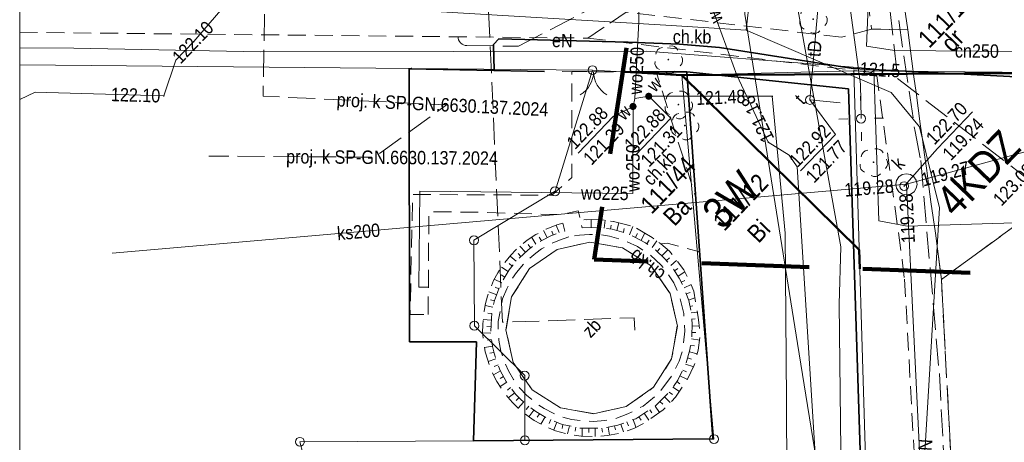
# Model space of a CAD drawing. Extents: x 0 to 6443539, y 0 to 5655063.
# Tile 27 of 64: x 6441072 to 6441127, y 5654587 to 5654610. Entities that reach past the tile are written whole.
import ezdxf
from ezdxf.enums import TextEntityAlignment as Align

# ---------------------------------------------------------------- set-up
doc = ezdxf.new("R2010")
doc.units = 0
doc.header["$MEASUREMENT"] = 0
for name, pattern in [('1.0_0.5', [1.5, 1, -0.5]), ('1.5_0.5', [2, 1.5, -0.5]), ('2', [0.9, 0.6, -0.3]), ('219-500', [0]), ('otob_500', [0]), ('PRZER2-1', [3, 2, -1]), ('PRZER3-1', [4, 3, -1])]:
    doc.linetypes.add(name, pattern=pattern)
doc.layers.get('0').update_dxf_attribs({"color": 2, "linetype": 'CONTINUOUS', "lineweight": 5})
for name, color, linetype in [('000 Inne (niezydentyfikowane)', 7, 'CONTINUOUS'), ('202-punkt graniczny', 7, 'CONTINUOUS'), ('203-punkt graniczny', 7, 'CONTINUOUS'), ('210-oznaczenie konturu użytku gruntowego', 7, 'CONTINUOUS'), ('211-numer działki ewidencyjnej', 7, 'CONTINUOUS'), ('218-kontur użytku gruntowego', 7, 'CONTINUOUS'), ('219-działka ewidencyjna', 7, 'CONTINUOUS'), ('brama', 7, 'CONTINUOUS'), ('chodnik', 7, 'CONTINUOUS'), ('chodnik-Atr17', 7, 'CONTINUOUS'), ('drzewo liściaste', 7, 'CONTINUOUS'), ('jezdnia', 7, 'CONTINUOUS'), ('komora podziemna', 7, 'CONTINUOUS'), ('krawężnik', 7, 'CONTINUOUS'), ('latarnia', 7, 'CONTINUOUS'), ('obudowa ochronna przewodu', 7, 'CONTINUOUS'), ('ogrodzenie trwałe', 7, 'CONTINUOUS'), ('przewód ciepłowniczy', 7, 'CONTINUOUS'), ('przewód ciepłowniczy-Atr1', 7, 'CONTINUOUS'), ('przewód elektroenergetyczny podziemny', 7, 'CONTINUOUS'), ('przewód elektroenergetyczny podziemny - ob. projektowany', 7, 'CONTINUOUS'), ('przewód elektroenergetyczny podziemny-Atr1', 7, 'CONTINUOUS'), ('przewód kanalizacyjny', 7, 'CONTINUOUS'), ('przewód kanalizacyjny - ob. projektowany', 7, 'CONTINUOUS'), ('przewód kanalizacyjny - ob. projektowany-Atr1', 7, 'CONTINUOUS'), ('przewód kanalizacyjny-Atr1', 7, 'CONTINUOUS'), ('przewód telekomunikacyjny podziemny', 7, 'CONTINUOUS'), ('przewód telekomunikacyjny podziemny - ob. projektowany', 7, 'CONTINUOUS'), ('przewód telekomunikacyjny podziemny-Atr1', 7, 'CONTINUOUS'), ('przewód wodociągowy', 7, 'CONTINUOUS'), ('przewód wodociągowy-Atr1', 7, 'CONTINUOUS'), ('rzedna', 7, 'CONTINUOUS'), ('rzedna-Atr2', 7, 'CONTINUOUS'), ('rzedna-Atr3', 7, 'CONTINUOUS'), ('skarpa nieumocniona', 7, 'CONTINUOUS'), ('właz do komory lub kanału - okrągły', 7, 'CONTINUOUS'), ('właz do komory lub kanału - okrągły-Atr17', 7, 'CONTINUOUS'), ('Zakres', 7, 'CONTINUOUS'), ('zasuwa lub zawór', 7, 'CONTINUOUS'), ('zasuwa lub zawór-Atr17', 7, 'CONTINUOUS'), ('zbiornik lub silos', 7, 'CONTINUOUS'), ('zbiornik lub silos-Atr17', 7, 'CONTINUOUS')]:
    doc.layers.add(name, color=color, linetype=linetype)
doc.layers.add('1ramki', color=7, linetype='PRZER2-1', lineweight=18)
doc.layers.add('z - MPZT', color=121, linetype='PRZER3-1', lineweight=18)
doc.styles.add('MapaZas', font='geodezja.shx', dxfattribs={"width": 0.9})
doc.linetypes.add('902-500', pattern='A,3.75,0,[1,ksztalty.shx,S=0.5,R=0,X=0,Y=0],3.75', length=7.5)
doc.linetypes.add('OLZ', pattern='A,3,-1,[36,msgB.shx,S=0.008,R=0,X=-0.5,Y=0],3', length=7)

# ---------------------------------------------------------------- blocks, each defined once
blk = doc.blocks.new('203')
at = {"linetype": 'Continuous', "lineweight": 0}
h = blk.add_hatch(color=0, dxfattribs=at)
edge = h.paths.add_edge_path()
edge.add_arc((0, 0), 0.045, 0, 360)
blk = doc.blocks.new('202')
at = {"color": 0, "linetype": 'Continuous', "lineweight": 0}
blk.add_circle((0, 0), 0.25, dxfattribs=at)
blk = doc.blocks.new('OK02')
at = {"color": 0, "linetype": 'Continuous', "lineweight": 0}
for centre, start, end in [((-1.5, 0), 0, 60), ((1.5, 0), 120, 180)]:
    blk.add_arc(centre, 1.5, start, end, dxfattribs=at)
blk = doc.blocks.new('PW01')
at = {"linetype": 'Continuous', "lineweight": 13}
h = blk.add_hatch(color=0, dxfattribs=at)
edge = h.paths.add_edge_path()
edge.add_arc((0, 0), 0.045, 0, 360)
blk = doc.blocks.new('US25')
at = {"linetype": 'Continuous', "lineweight": 0}
h = blk.add_hatch(color=0, dxfattribs=at)
edge = h.paths.add_edge_path()
edge.add_arc((0, 0), 0.2, 0, 360)
blk = doc.blocks.new('OP021')
at = {"linetype": 'Continuous', "lineweight": 13}
h = blk.add_hatch(color=0, dxfattribs=at)
edge = h.paths.add_edge_path()
edge.add_arc((0, 0), 0.05, 0, 360)
at = {"color": 0, "linetype": 'Continuous', "lineweight": 13}
for centre, start, end in [((0, 0.4), 49.272, 130.728), ((-0.38, 0.124), 121.308, 202.548), ((0.38, 0.124), 337.452, 58.692), ((-0.235, -0.324), 193.221, 274.871), ((0.235, -0.324), 265.129, 346.779)]:
    blk.add_arc(centre, 0.4, start, end, dxfattribs=at)
blk = doc.blocks.new('US22')
at = {"color": 0, "linetype": 'Continuous', "lineweight": 13}
blk.add_circle((0, 0), 0.25, dxfattribs=at)
blk = doc.blocks.new('SM01')
at = {"color": 0, "linetype": 'Continuous', "lineweight": 13}
for p, q in [((-0.53, 0.531), (-0.883, 0.884)), ((0.531, 0.531), (0.884, 0.884)), ((-0.53, -0.53), (-0.883, -0.883)), ((0.531, -0.53), (0.884, -0.883))]:
    blk.add_line(p, q, dxfattribs=at)
blk.add_circle((0, 0), 0.25, dxfattribs=at)

msp = doc.modelspace()

# ---------------------------------------------------------------- linework, layer by layer
at = {"layer": '000 Inne (niezydentyfikowane)', "color": 0, "linetype": 'Continuous', "lineweight": 13, "flags": 128}
for points in [[(6441103.63, 5654598.657), (6441103.627, 5654599.116)], [(6441103.998, 5654598.665), (6441104.028, 5654598.885)], [(6441104.366, 5654598.616), (6441104.42, 5654599.063)], [(6441105.076, 5654598.49), (6441105.187, 5654598.924)], [(6441101.181, 5654598.094), (6441100.974, 5654598.5)], [(6441101.517, 5654598.243), (6441101.428, 5654598.453)], [(6441101.846, 5654598.385), (6441101.682, 5654598.791)], [(6441104.721, 5654598.567), (6441104.752, 5654598.787)], [(6441105.432, 5654598.399), (6441105.484, 5654598.612)], [(6441105.768, 5654598.257), (6441105.963, 5654598.721)], [(6441106.103, 5654598.116), (6441106.219, 5654598.324)], [(6441106.425, 5654597.946), (6441106.636, 5654598.34)], [(6441100.545, 5654597.734), (6441100.311, 5654598.111)], [(6441100.852, 5654597.925), (6441100.735, 5654598.12)], [(6441106.74, 5654597.755), (6441106.87, 5654597.949)], [(6441107.035, 5654597.542), (6441107.296, 5654597.916)], [(6441099.704, 5654597.044), (6441099.545, 5654597.21)], [(6441099.968, 5654597.29), (6441099.649, 5654597.623)], [(6441100.246, 5654597.522), (6441100.114, 5654597.703)], [(6441107.323, 5654597.322), (6441107.482, 5654597.488)], [(6441107.59, 5654597.08), (6441107.915, 5654597.42)], [(6441099.441, 5654596.784), (6441099.096, 5654597.059)], [(6441107.843, 5654596.81), (6441108.016, 5654596.962)], [(6441108.082, 5654596.539), (6441108.408, 5654596.822)], [(6441099.001, 5654596.208), (6441098.614, 5654596.44)], [(6441099.221, 5654596.496), (6441099.041, 5654596.641)], [(6441108.301, 5654596.247), (6441108.482, 5654596.364)], [(6441108.491, 5654595.94), (6441108.875, 5654596.182)], [(6441098.633, 5654595.578), (6441098.218, 5654595.781)], [(6441098.81, 5654595.893), (6441098.609, 5654596.016)], [(6441108.661, 5654595.611), (6441108.864, 5654595.708)], [(6441098.35, 5654594.907), (6441097.915, 5654595.06)], [(6441098.477, 5654595.242), (6441098.27, 5654595.33)], [(6441108.824, 5654595.289), (6441109.216, 5654595.482)], [(6441108.951, 5654594.946), (6441109.162, 5654595.021)], [(6441098.223, 5654594.558), (6441098.01, 5654594.61)], [(6441109.079, 5654594.602), (6441109.43, 5654594.737)], [(6441098.139, 5654594.209), (6441097.705, 5654594.306)], [(6441109.157, 5654594.25), (6441109.326, 5654594.282)], [(6441109.229, 5654593.891), (6441109.567, 5654593.926)], [(6441098.049, 5654593.479), (6441097.595, 5654593.511)], [(6441098.083, 5654593.847), (6441097.856, 5654593.871)], [(6441109.258, 5654593.531), (6441109.441, 5654593.549)], [(6441098.035, 5654593.118), (6441097.802, 5654593.12)], [(6441109.28, 5654593.163), (6441109.669, 5654593.151)], [(6441098.022, 5654592.757), (6441097.562, 5654592.768)], [(6441098.065, 5654592.397), (6441097.839, 5654592.364)], [(6441109.239, 5654592.441), (6441109.7, 5654592.373)], [(6441109.274, 5654592.795), (6441109.493, 5654592.793)], [(6441098.115, 5654592.03), (6441097.671, 5654591.957)], [(6441109.127, 5654591.717), (6441109.561, 5654591.592)], [(6441109.19, 5654592.072), (6441109.417, 5654592.049)], [(6441098.3, 5654591.327), (6441097.872, 5654591.169)], [(6441098.194, 5654591.678), (6441097.968, 5654591.631)], [(6441109.015, 5654591.368), (6441109.242, 5654591.302)], [(6441098.563, 5654590.647), (6441098.164, 5654590.433)], [(6441098.428, 5654590.983), (6441098.211, 5654590.901)], [(6441108.753, 5654590.691), (6441108.961, 5654590.589)], [(6441108.916, 5654591.019), (6441109.365, 5654590.881)], [(6441098.739, 5654590.325), (6441098.537, 5654590.215)], [(6441108.591, 5654590.362), (6441109.012, 5654590.166)], [(6441098.923, 5654590.011), (6441098.553, 5654589.769)], [(6441099.12, 5654589.711), (6441098.954, 5654589.566)], [(6441108.208, 5654589.745), (6441108.567, 5654589.498)], [(6441108.414, 5654590.047), (6441108.593, 5654589.916)], [(6441099.36, 5654589.426), (6441098.998, 5654589.15)], [(6441099.599, 5654589.156), (6441099.433, 5654588.996)], [(6441107.739, 5654589.197), (6441108.05, 5654588.872)], [(6441107.995, 5654589.451), (6441108.175, 5654589.32)], [(6441099.859, 5654588.907), (6441099.556, 5654588.56)], [(6441100.147, 5654588.672), (6441099.996, 5654588.485)], [(6441100.435, 5654588.452), (6441100.146, 5654588.078)], [(6441106.913, 5654588.479), (6441107.03, 5654588.298)], [(6441107.22, 5654588.684), (6441107.447, 5654588.328)], [(6441107.476, 5654588.937), (6441107.642, 5654588.778)], [(6441100.743, 5654588.254), (6441100.62, 5654588.053)], [(6441101.058, 5654588.077), (6441100.82, 5654587.668)], [(6441101.38, 5654587.921), (6441101.293, 5654587.7)], [(6441105.977, 5654587.922), (6441106.135, 5654587.494)], [(6441106.299, 5654588.084), (6441106.423, 5654587.896)], [(6441106.606, 5654588.289), (6441106.855, 5654587.898)], [(6441101.722, 5654587.787), (6441101.541, 5654587.352)], [(6441102.058, 5654587.646), (6441102.02, 5654587.433)], [(6441102.42, 5654587.576), (6441102.317, 5654587.121)], [(6441102.775, 5654587.499), (6441102.731, 5654587.278)], [(6441103.13, 5654587.436), (6441103.133, 5654586.99)], [(6441103.498, 5654587.444), (6441103.496, 5654587.21)], [(6441103.866, 5654587.437), (6441103.862, 5654586.985)], [(6441104.227, 5654587.438), (6441104.26, 5654587.227)], [(6441104.586, 5654587.51), (6441104.666, 5654587.059)], [(6441104.938, 5654587.574), (6441104.985, 5654587.348)], [(6441105.297, 5654587.673), (6441105.448, 5654587.238)], [(6441105.634, 5654587.794), (6441105.716, 5654587.576)]]:
    msp.add_lwpolyline(points, dxfattribs=at)
at = {"layer": '1ramki', "color": 0, "linetype": 'Continuous', "lineweight": 13, "flags": 128}
msp.add_lwpolyline([(6441071.681, 5654696.745), (6441272.347, 5654696.745), (6441272.347, 5654556.737), (6441071.681, 5654556.737)], close=True, dxfattribs=at)
msp.add_lwpolyline([(6441071.681, 5654696.745), (6441272.347, 5654696.745), (6441272.347, 5654556.737), (6441071.681, 5654556.737)], close=True, dxfattribs=at)
at = {"layer": '218-kontur użytku gruntowego', "color": 0, "linetype": 'Continuous', "lineweight": 13}
for points in [[(6441093.585, 5654607.556), (6441071.681, 5654607.763)], [(6441071.681, 5654607.763), (6441093.585, 5654607.556)], [(6441119.841, 5654556.737), (6441118.314, 5654607.413)], [(6441118.314, 5654607.413), (6441119.841, 5654556.737)]]:
    msp.add_lwpolyline(points, dxfattribs=at)
at = {"layer": '218-kontur użytku gruntowego', "color": 0, "linetype": 'Continuous', "lineweight": 13, "flags": 128}
for points in [[(6441103.708, 5654607.457), (6441093.585, 5654607.556)], [(6441093.585, 5654607.556), (6441103.708, 5654607.457)], [(6441103.708, 5654607.457), (6441101.613, 5654600.685)], [(6441101.613, 5654600.685), (6441103.708, 5654607.457)], [(6441108.694, 5654607.169), (6441103.708, 5654607.457)], [(6441103.708, 5654607.457), (6441108.694, 5654607.169)], [(6441118.314, 5654607.413), (6441108.694, 5654607.169)], [(6441108.694, 5654607.169), (6441118.314, 5654607.413)], [(6441110.499, 5654586.831), (6441108.694, 5654607.169)], [(6441108.694, 5654607.169), (6441110.499, 5654586.831)], [(6441101.613, 5654600.685), (6441097.082, 5654597.949)], [(6441097.082, 5654597.949), (6441101.613, 5654600.685)], [(6441097.082, 5654597.949), (6441097.107, 5654593.175)], [(6441097.107, 5654593.175), (6441097.082, 5654597.949)], [(6441097.107, 5654593.175), (6441099.919, 5654590.386)], [(6441099.919, 5654590.386), (6441097.107, 5654593.175)], [(6441099.919, 5654590.386), (6441099.927, 5654586.765)], [(6441099.927, 5654586.765), (6441099.919, 5654590.386)], [(6441099.927, 5654586.765), (6441110.499, 5654586.831)], [(6441110.499, 5654586.831), (6441099.927, 5654586.765)]]:
    msp.add_lwpolyline(points, dxfattribs=at)
at = {"layer": '219-działka ewidencyjna', "color": 0, "linetype": '219-500', "lineweight": 13}
for points in [[(6441071.681, 5654607.763), (6441093.585, 5654607.556)], [(6441119.841, 5654556.737), (6441118.314, 5654607.413)], [(6441087.852, 5654584.79), (6441087.346, 5654586.683)]]:
    msp.add_lwpolyline(points, dxfattribs=at)
at = {"layer": '219-działka ewidencyjna', "color": 0, "linetype": '219-500', "lineweight": 13, "flags": 128}
for points in [[(6441103.708, 5654607.457), (6441093.585, 5654607.556)], [(6441103.708, 5654607.457), (6441101.613, 5654600.685)], [(6441108.694, 5654607.169), (6441103.708, 5654607.457)], [(6441118.314, 5654607.413), (6441108.694, 5654607.169)], [(6441110.499, 5654586.831), (6441108.694, 5654607.169)], [(6441130.765, 5654607.3), (6441118.314, 5654607.413)], [(6441101.613, 5654600.685), (6441097.082, 5654597.949)], [(6441097.082, 5654597.949), (6441097.107, 5654593.175)], [(6441097.107, 5654593.175), (6441099.919, 5654590.386)], [(6441099.927, 5654586.765), (6441099.919, 5654590.386)], [(6441099.927, 5654586.765), (6441097.042, 5654586.745)], [(6441099.927, 5654586.765), (6441110.499, 5654586.831)], [(6441087.346, 5654586.683), (6441097.042, 5654586.745)]]:
    msp.add_lwpolyline(points, dxfattribs=at)
at = {"layer": 'brama', "color": 0, "linetype": 'otob_500', "lineweight": 13, "flags": 128}
msp.add_lwpolyline([(6441105.521, 5654607.369), (6441102.019, 5654607.385)], dxfattribs=at)
at = {"layer": 'chodnik', "color": 0, "linetype": '1.0_0.5', "lineweight": 13}
for points in [[(6441119.096, 5654611.468), (6441119.31, 5654609.754), (6441121.334, 5654609.713), (6441121.209, 5654610.58)], [(6441071.681, 5654609.573), (6441103.443, 5654609.248), (6441105.597, 5654610.702)], [(6441123.747, 5654585.845), (6441123.214, 5654595.757), (6441122.993, 5654597.464), (6441122.882, 5654598.345), (6441122.757, 5654599.213), (6441122.632, 5654600.094), (6441122.507, 5654600.961), (6441122.396, 5654601.843), (6441122.278, 5654602.717), (6441122.153, 5654603.585), (6441122.035, 5654604.459), (6441121.924, 5654605.341), (6441121.799, 5654606.208), (6441121.681, 5654607.082), (6441121.563, 5654607.957), (6441121.452, 5654608.839), (6441121.334, 5654609.713), (6441119.31, 5654609.754), (6441117.63, 5654609.3), (6441105.597, 5654610.702), (6441103.443, 5654609.248), (6441119.583, 5654607.292), (6441121.018, 5654596.862), (6441121.155, 5654595.776), (6441121.712, 5654585.745)]]:
    msp.add_lwpolyline(points, dxfattribs=at)
at = {"layer": 'chodnik', "color": 0, "linetype": '1.0_0.5', "lineweight": 13, "flags": 128}
for points in [[(6441094.519, 5654593.798), (6441094.558, 5654599.535), (6441097.246, 5654599.523), (6441097.713, 5654599.504), (6441101.931, 5654599.384), (6441102.909, 5654599.596), (6441102.972, 5654599.314), (6441103.027, 5654599.068), (6441103.641, 5654599.117), (6441104.25, 5654599.087), (6441104.874, 5654599.002), (6441105.486, 5654598.845), (6441106.069, 5654598.688), (6441106.55, 5654598.395), (6441107.037, 5654598.108), (6441107.533, 5654597.744), (6441107.878, 5654597.787), (6441109.692, 5654597.31), (6441109.486, 5654600.318), (6441107.275, 5654607.364), (6441102.55, 5654607.375), (6441102.544, 5654601.455), (6441101.434, 5654600.469), (6441093.646, 5654600.506), (6441093.515, 5654593.805)], [(6441102.382, 5654598.135), (6441101.856, 5654597.96), (6441101.344, 5654597.744), (6441100.855, 5654597.465), (6441100.535, 5654597.232), (6441099.924, 5654596.695), (6441099.462, 5654596.155), (6441099.153, 5654595.716), (6441098.909, 5654595.23), (6441098.681, 5654594.674), (6441098.521, 5654593.871), (6441098.439, 5654593.409), (6441098.436, 5654592.914), (6441098.469, 5654592.37), (6441098.588, 5654591.743), (6441098.777, 5654591.189), (6441099.015, 5654590.656), (6441099.288, 5654590.16), (6441099.63, 5654589.708), (6441100.042, 5654589.271), (6441100.301, 5654589.065), (6441100.59, 5654588.816), (6441101.006, 5654588.542), (6441101.5, 5654588.277), (6441102.02, 5654588.069), (6441102.54, 5654587.932), (6441103.107, 5654587.859), (6441103.759, 5654587.817), (6441104.394, 5654587.873), (6441104.944, 5654587.97), (6441105.688, 5654588.241), (6441106.541, 5654588.684), (6441107.423, 5654589.417), (6441108.145, 5654590.359), (6441108.552, 5654591.188), (6441108.77, 5654591.907), (6441108.876, 5654592.872), (6441108.812, 5654593.846), (6441108.587, 5654594.796), (6441108.252, 5654595.56), (6441107.769, 5654596.285), (6441107.544, 5654596.556), (6441106.916, 5654597.144), (6441106.22, 5654597.602), (6441105.42, 5654597.967), (6441104.666, 5654598.177), (6441104.098, 5654598.264), (6441103.532, 5654598.28), (6441102.981, 5654598.239)], [(6441103.556, 5654597.842), (6441105.394, 5654597.521), (6441106.979, 5654596.515), (6441108.052, 5654594.976), (6441108.453, 5654593.152), (6441108.132, 5654591.314), (6441107.126, 5654589.729), (6441105.587, 5654588.656), (6441103.763, 5654588.256), (6441101.925, 5654588.576), (6441100.34, 5654589.582), (6441099.267, 5654591.122), (6441098.866, 5654592.945), (6441099.187, 5654594.784), (6441100.193, 5654596.368), (6441101.733, 5654597.441)]]:
    msp.add_lwpolyline(points, close=True, dxfattribs=at)
at = {"layer": 'jezdnia', "color": 0, "linetype": '1.5_0.5', "lineweight": 13}
for points in [[(6441121.209, 5654610.58), (6441121.334, 5654609.713), (6441121.452, 5654608.839), (6441121.563, 5654607.957), (6441121.681, 5654607.082), (6441121.799, 5654606.208), (6441121.924, 5654605.341), (6441122.035, 5654604.459), (6441122.153, 5654603.585), (6441122.278, 5654602.717), (6441122.396, 5654601.843), (6441122.507, 5654600.961), (6441122.632, 5654600.094), (6441122.757, 5654599.213), (6441122.882, 5654598.345), (6441122.993, 5654597.464), (6441123.214, 5654595.757), (6441129.744, 5654600.524)], [(6441130.965, 5654556.737), (6441130.538, 5654571.408), (6441130.224, 5654578.411), (6441129.881, 5654586.367), (6441129.628, 5654596.44), (6441129.744, 5654600.524), (6441123.214, 5654595.757), (6441123.747, 5654585.845), (6441124.212, 5654578.74), (6441124.469, 5654572.762), (6441124.843, 5654561.341), (6441124.97, 5654556.737)]]:
    msp.add_lwpolyline(points, dxfattribs=at)
at = {"layer": 'komora podziemna', "color": 0, "linetype": 'Continuous', "lineweight": 13, "flags": 128}
msp.add_lwpolyline([(6441121.488, 5654601.632), (6441121.682, 5654601.502), (6441121.813, 5654601.307), (6441121.854, 5654601.074), (6441121.809, 5654600.854), (6441121.686, 5654600.653), (6441121.491, 5654600.522), (6441121.258, 5654600.481), (6441121.038, 5654600.526), (6441120.837, 5654600.649), (6441120.713, 5654600.852), (6441120.665, 5654601.077), (6441120.71, 5654601.297), (6441120.833, 5654601.498), (6441121.028, 5654601.629), (6441121.261, 5654601.67)], close=True, dxfattribs=at)
at = {"layer": 'krawężnik', "color": 0, "linetype": 'Continuous', "lineweight": 13, "flags": 128}
for points in [[(6441122.993, 5654597.464), (6441122.882, 5654598.345), (6441122.757, 5654599.213), (6441122.632, 5654600.094), (6441122.507, 5654600.961), (6441122.396, 5654601.843), (6441122.278, 5654602.717), (6441122.153, 5654603.585), (6441122.035, 5654604.459), (6441121.924, 5654605.341), (6441121.799, 5654606.208), (6441121.681, 5654607.082), (6441121.563, 5654607.957), (6441121.452, 5654608.839), (6441121.334, 5654609.713), (6441121.209, 5654610.58), (6441121.091, 5654611.455)], [(6441123.214, 5654595.757), (6441122.993, 5654597.464)]]:
    msp.add_lwpolyline(points, dxfattribs=at)
at = {"layer": 'obudowa ochronna przewodu', "color": 0, "linetype": 'Continuous', "lineweight": 35, "flags": 128}
msp.add_lwpolyline([(6441098.213, 5654607.458), (6441098.174, 5654608.893), (6441098.472, 5654609.203), (6441105.704, 5654609.021), (6441108.564, 5654608.913), (6441110.817, 5654608.721), (6441118.283, 5654607.553), (6441131.064, 5654606.89), (6441132.798, 5654606.793), (6441137.874, 5654604.979), (6441144.481, 5654604.91), (6441151.67, 5654605.405), (6441152.035, 5654605.208), (6441152.065, 5654604.82)], dxfattribs=at)
at = {"layer": 'ogrodzenie trwałe', "color": 0, "linetype": '902-500', "lineweight": 35, "flags": 128}
for points in [[(6441101.022, 5654607.384), (6441093.458, 5654607.539), (6441093.477, 5654592.276), (6441097.219, 5654592.265), (6441097.056, 5654586.745), (6441110.428, 5654586.858), (6441108.986, 5654607.359), (6441105.521, 5654607.369)], [(6441108.986, 5654607.359), (6441118.018, 5654606.409)]]:
    msp.add_lwpolyline(points, dxfattribs=at)
at = {"layer": 'ogrodzenie trwałe', "color": 0, "linetype": '902-500', "lineweight": 35}
msp.add_lwpolyline([(6441119.625, 5654556.737), (6441118.018, 5654606.409)], dxfattribs=at)
at = {"layer": 'przewód ciepłowniczy', "color": 0, "linetype": 'Continuous', "lineweight": 13, "flags": 128}
msp.add_lwpolyline([(6441131.025, 5654602.15), (6441131.007, 5654602.666), (6441131.072, 5654608.46), (6441129.812, 5654608.489), (6441120.588, 5654608.558), (6441119.02, 5654608.8), (6441119.146, 5654611.476)], dxfattribs=at)
at = {"layer": 'przewód elektroenergetyczny podziemny', "color": 0, "linetype": 'Continuous', "lineweight": 13, "flags": 128}
for points in [[(6441107.698, 5654616.222), (6441111.249, 5654612.614), (6441115.132, 5654612.606), (6441117.915, 5654612.475), (6441118.698, 5654606.671), (6441118.726, 5654604.748)], [(6441112.51, 5654611.545), (6441112.296, 5654609.687)], [(6441112.296, 5654609.687), (6441120.413, 5654606.206), (6441121.989, 5654604.281), (6441123.113, 5654599.758), (6441121.491, 5654572.761)], [(6441098.213, 5654607.458), (6441098.174, 5654608.893), (6441098.472, 5654609.203), (6441105.704, 5654609.021), (6441108.564, 5654608.913), (6441110.817, 5654608.721), (6441118.283, 5654607.553), (6441131.064, 5654606.89), (6441132.798, 5654606.793), (6441137.874, 5654604.979), (6441144.481, 5654604.91), (6441151.67, 5654605.405), (6441152.035, 5654605.208), (6441152.072, 5654604.799)]]:
    msp.add_lwpolyline(points, dxfattribs=at)
at = {"layer": 'przewód elektroenergetyczny podziemny', "color": 0, "linetype": 'Continuous', "lineweight": 13}
for points in [[(6441071.681, 5654611.897), (6441074.236, 5654612.017), (6441090.533, 5654611.005), (6441107.812, 5654609.979), (6441112.296, 5654609.687)], [(6441115.826, 5654556.737), (6441117.112, 5654557.778), (6441117.72, 5654574.752), (6441117.5, 5654594.374), (6441117.601, 5654597.573), (6441115.085, 5654611.516)], [(6441071.681, 5654608.707), (6441074.704, 5654608.689), (6441085.148, 5654608.476), (6441106.719, 5654608.519), (6441117.374, 5654607.703), (6441119.444, 5654607.522), (6441119.712, 5654599.04), (6441121.296, 5654598.728), (6441131.488, 5654599.062), (6441135.859, 5654599.694), (6441146.874, 5654600.223), (6441153.385, 5654600.385), (6441154.333, 5654600.335)]]:
    msp.add_lwpolyline(points, dxfattribs=at)
at = {"layer": 'przewód elektroenergetyczny podziemny - ob. projektowany', "color": 0, "linetype": '1.5_0.5', "lineweight": 13, "flags": 128}
msp.add_lwpolyline([(6441106.067, 5654592.931), (6441106.045, 5654593.617), (6441098.674, 5654593.365), (6441097.759, 5654614.012), (6441096.686, 5654635.808), (6441102.037, 5654636.277), (6441101.82, 5654651.84), (6441101.962, 5654652.133), (6441102.269, 5654652.323), (6441129.643, 5654651.558), (6441148.942, 5654651.022), (6441167.991, 5654647.014), (6441168.014, 5654646.604)], dxfattribs=at)
at = {"layer": 'przewód elektroenergetyczny podziemny - ob. projektowany', "color": 0, "linetype": '1.5_0.5', "lineweight": 13}
for points in [[(6441071.681, 5654622.668), (6441080.042, 5654622.518), (6441080.516, 5654622.161), (6441082.955, 5654613.719), (6441083.564, 5654613.372), (6441086.349, 5654614.125), (6441104.447, 5654613.838), (6441114.625, 5654619.059), (6441119.892, 5654614.873), (6441120.763, 5654606.992), (6441130.345, 5654599.589), (6441131.323, 5654573.052), (6441131.745, 5654559.758), (6441131.839, 5654556.737)], [(6441096.184, 5654609.345), (6441096.194, 5654609.239), (6441096.217, 5654609.148), (6441096.268, 5654609.057), (6441096.334, 5654608.98), (6441096.413, 5654608.918), (6441096.492, 5654608.871), (6441096.591, 5654608.844), (6441096.69, 5654608.832), (6441099.563, 5654608.796), (6441117.971, 5654618.347), (6441119.956, 5654616.169), (6441121.74, 5654604.035), (6441122.058, 5654602.401), (6441123.101, 5654590.492), (6441124.084, 5654572.535), (6441124.544, 5654556.737)]]:
    msp.add_lwpolyline(points, dxfattribs=at)
at = {"layer": 'przewód kanalizacyjny', "color": 0, "linetype": 'Continuous', "lineweight": 13, "flags": 128}
for points in [[(6441121.259, 5654601.076), (6441147.654, 5654608.282)], [(6441121.259, 5654601.076), (6441076.855, 5654597.228)]]:
    msp.add_lwpolyline(points, dxfattribs=at)
at = {"layer": 'przewód kanalizacyjny', "color": 0, "linetype": 'Continuous', "lineweight": 13}
msp.add_lwpolyline([(6441123.421, 5654556.737), (6441121.259, 5654601.076)], dxfattribs=at)
at = {"layer": 'przewód kanalizacyjny - ob. projektowany', "color": 0, "linetype": '1.5_0.5', "lineweight": 13, "flags": 128}
msp.add_lwpolyline([(6441134.513, 5654644.542), (6441121.825, 5654642.223), (6441099.26, 5654637.441), (6441085.861, 5654635), (6441085.287, 5654606.004), (6441095.553, 5654605.519), (6441091.514, 5654602.588), (6441082.262, 5654602.657)], dxfattribs=at)
at = {"layer": 'przewód telekomunikacyjny podziemny', "color": 0, "linetype": 'Continuous', "lineweight": 13}
msp.add_lwpolyline([(6441071.681, 5654605.816), (6441072.551, 5654606.223), (6441079.734, 5654606.018), (6441080.405, 5654608.02), (6441081.409, 5654609.053), (6441083.485, 5654611.482), (6441084.895, 5654612.983), (6441094.344, 5654613.004), (6441103.102, 5654612.925), (6441104.414, 5654613.067), (6441116.597, 5654619.427), (6441117.695, 5654619.692), (6441136.822, 5654619.25), (6441153.25, 5654618.694), (6441153.744, 5654618.704), (6441154.239, 5654618.729), (6441156.247, 5654619.091), (6441159.498, 5654622.486)], dxfattribs=at)
at = {"layer": 'przewód telekomunikacyjny podziemny', "color": 0, "linetype": 'Continuous', "lineweight": 13, "flags": 128}
for points in [[(6441116.365, 5654611.508), (6441115.867, 5654605.796)], [(6441115.867, 5654605.796), (6441117.547, 5654605.628)]]:
    msp.add_lwpolyline(points, dxfattribs=at)
at = {"layer": 'przewód telekomunikacyjny podziemny - ob. projektowany', "color": 0, "linetype": '1.5_0.5', "lineweight": 13}
msp.add_lwpolyline([(6441071.681, 5654622.668), (6441080.042, 5654622.518), (6441080.516, 5654622.161), (6441082.955, 5654613.719), (6441083.564, 5654613.372), (6441086.349, 5654614.125), (6441104.447, 5654613.838), (6441114.625, 5654619.059), (6441119.892, 5654614.873), (6441120.763, 5654606.992), (6441130.345, 5654599.589), (6441131.323, 5654573.052), (6441131.745, 5654559.758), (6441131.839, 5654556.737)], dxfattribs=at)
at = {"layer": 'przewód wodociągowy', "color": 0, "linetype": 'Continuous', "lineweight": 13, "flags": 128}
for points in [[(6441113.534, 5654603.433), (6441111.784, 5654607.172), (6441109.725, 5654612.786), (6441107.95, 5654618.653), (6441105.109, 5654627.022), (6441102.478, 5654633.543), (6441100.225, 5654637.32), (6441096.245, 5654645.7)], [(6441106.083, 5654605.874), (6441106.295, 5654610.158), (6441106.278, 5654611.601)], [(6441106.083, 5654605.874), (6441105.973, 5654605.427)], [(6441106.852, 5654605.997), (6441106.083, 5654605.874)], [(6441106.852, 5654605.997), (6441113.762, 5654605.998), (6441114.472, 5654598.34), (6441114.555, 5654588.984), (6441114.609, 5654576.347), (6441114.65, 5654565.965), (6441116.115, 5654558.733)], [(6441105.973, 5654605.427), (6441105.965, 5654600.56)], [(6441094.536, 5654595.333), (6441093.998, 5654595.336), (6441094.052, 5654600.698), (6441105.965, 5654600.56)]]:
    msp.add_lwpolyline(points, dxfattribs=at)
at = {"layer": 'przewód wodociągowy', "color": 0, "linetype": 'Continuous', "lineweight": 13}
for points in [[(6441112.22, 5654611.545), (6441112.227, 5654610.584), (6441115.179, 5654592.181), (6441118.683, 5654570.48), (6441118.483, 5654556.737)], [(6441113.534, 5654603.433), (6441114.696, 5654602.709), (6441115.149, 5654602.054), (6441117.549, 5654563.729), (6441117.71, 5654556.737)]]:
    msp.add_lwpolyline(points, dxfattribs=at)
at = {"layer": 'rzedna-Atr2', "color": 0, "lineweight": 13, "flags": 128}
for points in [[(6441106.852, 5654605.997), (6441108.088, 5654604.772), (6441106.114, 5654602.711)], [(6441115.867, 5654605.796), (6441117.295, 5654603.861), (6441115.343, 5654601.823)], [(6441105.973, 5654605.427), (6441104.874, 5654604.886), (6441102.9, 5654602.825)], [(6441121.134, 5654600.974), (6441122.991, 5654603.072), (6441124.961, 5654605.129)]]:
    msp.add_lwpolyline(points, dxfattribs=at)
at = {"layer": 'skarpa nieumocniona', "color": 0, "linetype": '1.0_0.5', "lineweight": 13, "flags": 128}
msp.add_lwpolyline([(6441102.048, 5654598.898), (6441101.71, 5654598.806), (6441101.114, 5654598.574), (6441100.548, 5654598.272), (6441100.059, 5654597.95), (6441099.712, 5654597.674), (6441099.413, 5654597.405), (6441099.144, 5654597.11), (6441098.744, 5654596.634), (6441098.409, 5654596.125), (6441098.177, 5654595.695), (6441098.056, 5654595.41), (6441097.922, 5654595.096), (6441097.836, 5654594.818), (6441097.731, 5654594.42), (6441097.642, 5654593.979), (6441097.599, 5654593.646), (6441097.573, 5654593.242), (6441097.562, 5654592.782), (6441097.631, 5654592.19), (6441097.712, 5654591.71), (6441097.849, 5654591.247), (6441097.993, 5654590.818), (6441098.172, 5654590.412), (6441098.363, 5654590.048), (6441098.714, 5654589.518), (6441098.969, 5654589.177), (6441099.231, 5654588.872), (6441099.498, 5654588.616), (6441099.837, 5654588.305), (6441100.182, 5654588.058), (6441100.454, 5654587.88), (6441100.82, 5654587.668), (6441101.177, 5654587.492), (6441101.648, 5654587.304), (6441102.26, 5654587.134), (6441103.069, 5654586.996), (6441103.841, 5654586.977), (6441104.547, 5654587.035), (6441105.279, 5654587.178), (6441106.016, 5654587.427), (6441106.716, 5654587.796), (6441107.656, 5654588.474), (6441108.355, 5654589.175), (6441109.026, 5654590.18), (6441109.398, 5654590.959), (6441109.62, 5654591.813), (6441109.724, 5654592.586), (6441109.64, 5654593.496), (6441109.503, 5654594.293), (6441109.365, 5654595.103), (6441109.119, 5654595.713), (6441108.809, 5654596.3), (6441108.416, 5654596.815), (6441108.015, 5654597.337), (6441107.533, 5654597.744), (6441107.037, 5654598.108), (6441106.55, 5654598.395), (6441106.069, 5654598.688), (6441105.486, 5654598.845), (6441104.874, 5654599.002), (6441104.25, 5654599.087), (6441103.641, 5654599.117), (6441103.027, 5654599.068), (6441103.135, 5654598.646), (6441103.983, 5654598.664), (6441104.799, 5654598.562), (6441105.496, 5654598.379), (6441106.074, 5654598.13), (6441106.668, 5654597.81), (6441107.243, 5654597.398), (6441107.741, 5654596.935), (6441108.198, 5654596.4), (6441108.557, 5654595.835), (6441108.853, 5654595.219), (6441109.087, 5654594.581), (6441109.22, 5654593.968), (6441109.285, 5654593.241), (6441109.27, 5654592.647), (6441109.153, 5654591.817), (6441108.916, 5654591.019), (6441108.476, 5654590.126), (6441107.995, 5654589.451), (6441107.22, 5654588.684), (6441106.125, 5654587.974), (6441105.121, 5654587.606), (6441104.227, 5654587.438), (6441103.024, 5654587.44), (6441102.015, 5654587.659), (6441101.173, 5654588.008), (6441100.536, 5654588.37), (6441100.025, 5654588.762), (6441099.686, 5654589.058), (6441099.426, 5654589.336), (6441099.295, 5654589.503), (6441099.084, 5654589.76), (6441098.887, 5654590.06), (6441098.776, 5654590.262), (6441098.548, 5654590.675), (6441098.413, 5654591.011), (6441098.293, 5654591.348), (6441098.202, 5654591.629), (6441098.123, 5654592.009), (6441098.074, 5654592.319), (6441098.022, 5654592.743), (6441098.033, 5654593.217), (6441098.053, 5654593.585), (6441098.113, 5654594.081), (6441098.23, 5654594.579), (6441098.39, 5654595.021), (6441098.511, 5654595.335), (6441098.707, 5654595.728), (6441099.049, 5654596.287), (6441099.476, 5654596.82), (6441100.106, 5654597.42), (6441100.468, 5654597.683), (6441100.915, 5654597.961), (6441101.384, 5654598.191), (6441101.861, 5654598.385), (6441102.156, 5654598.462)], close=True, dxfattribs=at)
msp.add_lwpolyline([(6441102.048, 5654598.898), (6441101.71, 5654598.806), (6441101.114, 5654598.574), (6441100.548, 5654598.272), (6441100.059, 5654597.95), (6441099.712, 5654597.674), (6441099.413, 5654597.405), (6441099.144, 5654597.11), (6441098.744, 5654596.634), (6441098.409, 5654596.125), (6441098.177, 5654595.695), (6441098.056, 5654595.41), (6441097.922, 5654595.096), (6441097.836, 5654594.818), (6441097.731, 5654594.42), (6441097.642, 5654593.979), (6441097.599, 5654593.646), (6441097.573, 5654593.242), (6441097.562, 5654592.782), (6441097.631, 5654592.19), (6441097.712, 5654591.71), (6441097.849, 5654591.247), (6441097.993, 5654590.818), (6441098.172, 5654590.412), (6441098.363, 5654590.048), (6441098.714, 5654589.518), (6441098.969, 5654589.177), (6441099.231, 5654588.872), (6441099.498, 5654588.616), (6441099.837, 5654588.305), (6441100.182, 5654588.058), (6441100.454, 5654587.88), (6441100.82, 5654587.668), (6441101.177, 5654587.492), (6441101.648, 5654587.304), (6441102.26, 5654587.134), (6441103.069, 5654586.996), (6441103.841, 5654586.977), (6441104.547, 5654587.035), (6441105.279, 5654587.178), (6441106.016, 5654587.427), (6441106.716, 5654587.796), (6441107.656, 5654588.474), (6441108.355, 5654589.175), (6441109.026, 5654590.18), (6441109.398, 5654590.959), (6441109.62, 5654591.813), (6441109.724, 5654592.586), (6441109.64, 5654593.496), (6441109.503, 5654594.293), (6441109.365, 5654595.103), (6441109.119, 5654595.713), (6441108.809, 5654596.3), (6441108.416, 5654596.815), (6441108.015, 5654597.337), (6441107.533, 5654597.744), (6441107.037, 5654598.108), (6441106.55, 5654598.395), (6441106.069, 5654598.688), (6441105.486, 5654598.845), (6441104.874, 5654599.002), (6441104.25, 5654599.087), (6441103.641, 5654599.117), (6441103.027, 5654599.068), (6441103.135, 5654598.646), (6441103.983, 5654598.664), (6441104.799, 5654598.562), (6441105.496, 5654598.379), (6441106.074, 5654598.13), (6441106.668, 5654597.81), (6441107.243, 5654597.398), (6441107.741, 5654596.935), (6441108.198, 5654596.4), (6441108.557, 5654595.835), (6441108.853, 5654595.219), (6441109.087, 5654594.581), (6441109.22, 5654593.968), (6441109.285, 5654593.241), (6441109.27, 5654592.647), (6441109.153, 5654591.817), (6441108.916, 5654591.019), (6441108.476, 5654590.126), (6441107.995, 5654589.451), (6441107.22, 5654588.684), (6441106.125, 5654587.974), (6441105.121, 5654587.606), (6441104.227, 5654587.438), (6441103.024, 5654587.44), (6441102.015, 5654587.659), (6441101.173, 5654588.008), (6441100.536, 5654588.37), (6441100.025, 5654588.762), (6441099.686, 5654589.058), (6441099.426, 5654589.336), (6441099.295, 5654589.503), (6441099.084, 5654589.76), (6441098.887, 5654590.06), (6441098.776, 5654590.262), (6441098.548, 5654590.675), (6441098.413, 5654591.011), (6441098.293, 5654591.348), (6441098.202, 5654591.629), (6441098.123, 5654592.009), (6441098.074, 5654592.319), (6441098.022, 5654592.743), (6441098.033, 5654593.217), (6441098.053, 5654593.585), (6441098.113, 5654594.081), (6441098.23, 5654594.579), (6441098.39, 5654595.021), (6441098.511, 5654595.335), (6441098.707, 5654595.728), (6441099.049, 5654596.287), (6441099.476, 5654596.82), (6441100.106, 5654597.42), (6441100.468, 5654597.683), (6441100.915, 5654597.961), (6441101.384, 5654598.191), (6441101.861, 5654598.385), (6441102.156, 5654598.462)], close=True, dxfattribs=at)
at = {"layer": 'z - MPZT', "color": 0, "linetype": 'Continuous'}
msp.add_lwpolyline([(6441108.694, 5654607.169), (6441118.314, 5654607.413), (6441130.765, 5654607.3), (6441134.819, 5654611.462)], dxfattribs=at)
at = {"layer": 'z - MPZT', "color": 0, "linetype": 'Continuous', "lineweight": 50}
for points in [[(6441105.521, 5654607.369), (6441108.694, 5654607.169), (6441118.615, 5654597.417), (6441118.648, 5654596.351)], [(6441108.694, 5654607.169), (6441130.765, 5654607.3)]]:
    msp.add_lwpolyline(points, dxfattribs=at)
at = {"layer": 'Zakres', "color": 221, "linetype": '2', "lineweight": 100, "ltscale": 10, "flags": 128}
msp.add_lwpolyline([(6441115.162, 5654670.978), (6441103.796, 5654596.878), (6441245.253, 5654591.859), (6441257.171, 5654646.365), (6441175.823, 5654646.59), (6441180.089, 5654668.395)], close=True, dxfattribs=at)
at = {"layer": 'zbiornik lub silos', "color": 0, "linetype": 'Continuous', "lineweight": 13, "flags": 128}
msp.add_lwpolyline([(6441100.193, 5654596.368), (6441099.187, 5654594.784), (6441098.866, 5654592.945), (6441099.267, 5654591.122), (6441100.34, 5654589.582), (6441101.925, 5654588.576), (6441103.763, 5654588.256), (6441105.587, 5654588.656), (6441107.126, 5654589.729), (6441108.132, 5654591.314), (6441108.453, 5654593.152), (6441108.052, 5654594.976), (6441106.979, 5654596.515), (6441105.394, 5654597.521), (6441103.556, 5654597.842), (6441101.733, 5654597.441)], close=True, dxfattribs=at)

# ---------------------------------------------------------------- block references
at = {"layer": '202-punkt graniczny', "color": 0, "linetype": 'Continuous', "lineweight": 13, "rotation": 46.24115728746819}
for p in [(6441103.708, 5654607.457), (6441101.613, 5654600.685), (6441097.082, 5654597.949), (6441097.107, 5654593.175), (6441099.919, 5654590.386), (6441087.346, 5654586.683), (6441099.927, 5654586.765), (6441110.499, 5654586.831)]:
    msp.add_blockref('202', p, dxfattribs=at)
at = {"layer": '203-punkt graniczny', "color": 0, "linetype": 'Continuous', "lineweight": 13, "rotation": 46.24115728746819}
for p in [(6441093.585, 5654607.556), (6441108.694, 5654607.169), (6441118.314, 5654607.413), (6441097.042, 5654586.745)]:
    msp.add_blockref('203', p, dxfattribs=at)
at = {"layer": 'brama', "color": 0, "linetype": 'Continuous', "lineweight": 13, "rotation": 179.7371572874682}
msp.add_blockref('OK02', (6441103.77, 5654607.377), dxfattribs=at)
at = {"layer": 'drzewo liściaste', "color": 0, "linetype": 'Continuous', "lineweight": 13, "rotation": 46.24115728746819}
for p in [(6441116.045, 5654610.306), (6441107.946, 5654608.051), (6441108.51, 5654605.531), (6441108.868, 5654604.358), (6441119.422, 5654602.309)]:
    msp.add_blockref('OP021', p, dxfattribs=at)
at = {"layer": 'latarnia', "color": 0, "linetype": 'Continuous', "lineweight": 13, "rotation": 46.24115728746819}
msp.add_blockref('SM01', (6441118.726, 5654604.748), dxfattribs=at)
at = {"layer": 'rzedna', "color": 0, "linetype": 'Continuous', "lineweight": 13, "rotation": 46.24115728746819}
for p in [(6441081.409, 5654609.053), (6441118.283, 5654607.553), (6441079.734, 5654606.018), (6441106.852, 5654605.997), (6441113.762, 5654605.998), (6441105.973, 5654605.427), (6441115.867, 5654605.796), (6441113.534, 5654603.433), (6441120.673, 5654601.027), (6441121.822, 5654601.229), (6441121.134, 5654600.974), (6441121.286, 5654600.482)]:
    msp.add_blockref('PW01', p, dxfattribs=at)
at = {"layer": 'właz do komory lub kanału - okrągły', "color": 0, "linetype": 'Continuous', "lineweight": 13, "rotation": 46.24115728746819}
for p in [(6441115.867, 5654605.796), (6441121.134, 5654600.974)]:
    msp.add_blockref('US22', p, dxfattribs=at)
at = {"layer": 'zasuwa lub zawór', "color": 0, "linetype": 'Continuous', "lineweight": 13, "rotation": 46.24115728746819}
for p in [(6441106.852, 5654605.997), (6441105.973, 5654605.427)]:
    msp.add_blockref('US25', p, dxfattribs=at)

# ---------------------------------------------------------------- texts
at = {"layer": '210-oznaczenie konturu użytku gruntowego', "color": 0, "linetype": 'Continuous', "lineweight": 13, "style": 'MapaZas', "width": 0.9}
for s, p in [('dr', (6441123.821, 5654608.395)), ('Ba', (6441108.29, 5654598.68)), ('Bi', (6441112.987, 5654597.736))]:
    msp.add_text(s, height=1, rotation=46.2412, dxfattribs=at).set_placement(p)
at = {"layer": '211-numer działki ewidencyjnej', "color": 0, "linetype": 'Continuous', "lineweight": 13, "style": 'MapaZas', "width": 0.9}
for s, p in [('111/14', (6441122.538, 5654608.633)), ('111/12', (6441111.071, 5654598.407))]:
    msp.add_text(s, height=1, rotation=46.2412, dxfattribs=at).set_placement(p)
msp.add_text('111/44', height=1, rotation=46.2412, dxfattribs=at).set_placement((6441106.294, 5654600.051), align=Align.TOP_LEFT)
at = {"layer": 'chodnik-Atr17', "color": 0, "lineweight": 13, "style": 'MapaZas', "width": 0.9}
for rotation, p in [(359.7732, (6441109.276, 5654609.324)), (141.9402, (6441106.752, 5654596.553))]:
    msp.add_text('ch.kb', height=0.75, rotation=rotation, dxfattribs=at).set_placement(p, align=Align.MIDDLE_CENTER)
msp.add_text('ch.kb', height=0.75, rotation=46.2412, dxfattribs=at).set_placement((6441106.722, 5654601.206), align=Align.MIDDLE_LEFT)
at = {"layer": 'przewód ciepłowniczy-Atr1', "color": 0, "lineweight": 13, "style": 'MapaZas', "width": 0.9}
msp.add_text('cn250', height=0.75, rotation=359.5712, dxfattribs=at).set_placement((6441125.2, 5654608.531), align=Align.MIDDLE_CENTER)
at = {"layer": 'przewód elektroenergetyczny podziemny-Atr1', "color": 0, "lineweight": 13, "style": 'MapaZas', "width": 0.9}
msp.add_text('eN', height=0.75, rotation=358.5522, dxfattribs=at).set_placement((6441101.444, 5654609.126), align=Align.MIDDLE_LEFT)
msp.add_text('eN', height=0.75, rotation=86.5612, dxfattribs=at).set_placement((6441122.302, 5654586.26), align=Align.MIDDLE_CENTER)
at = {"layer": 'przewód kanalizacyjny - ob. projektowany-Atr1', "color": 0, "lineweight": 13, "style": 'MapaZas', "width": 0.9}
for rotation, p in [(357.2962, (6441089.407, 5654605.81)), (359.5772, (6441086.577, 5654602.623))]:
    msp.add_text('proj. k SP-GN.6630.137.2024', height=0.75, rotation=rotation, dxfattribs=at).set_placement(p, align=Align.MIDDLE_LEFT)
at = {"layer": 'przewód kanalizacyjny-Atr1', "color": 0, "lineweight": 13, "style": 'MapaZas', "width": 0.9}
msp.add_text('ks200', height=0.75, rotation=4.9412, dxfattribs=at).set_placement((6441090.628, 5654598.424), align=Align.MIDDLE_CENTER)
at = {"layer": 'przewód telekomunikacyjny podziemny-Atr1', "color": 0, "lineweight": 13, "style": 'MapaZas', "width": 0.9}
msp.add_text('tD', height=0.75, rotation=85.0102, dxfattribs=at).set_placement((6441116.116, 5654608.659), align=Align.MIDDLE_CENTER)
at = {"layer": 'przewód wodociągowy-Atr1', "color": 0, "lineweight": 13, "style": 'MapaZas', "width": 0.9}
for s, rotation, p in [('woA250', 108.7512, (6441110.138, 5654611.656)), ('wo250', 87.1702, (6441106.156, 5654607.425)), ('wo250', 89.9092, (6441105.963, 5654601.989))]:
    msp.add_text(s, height=0.75, rotation=rotation, dxfattribs=at).set_placement(p, align=Align.MIDDLE_CENTER)
msp.add_text('wo225', height=0.75, rotation=359.3362, dxfattribs=at).set_placement((6441103.065, 5654600.596), align=Align.MIDDLE_LEFT)
at = {"layer": 'rzedna-Atr2', "color": 0, "lineweight": 13, "style": 'MapaZas', "width": 0.9}
for s, rotation, p in [('122.10', 46.2412, (6441080.405, 5654608.02)), ('121.5', 357.0262, (6441118.658, 5654607.54)), ('122.10', 358.3582, (6441076.783, 5654606.103)), ('121.18', 116.5412, (6441113.555, 5654603.483)), ('119.27', 15.2412, (6441122.103, 5654601.306)), ('119.28', 4.9412, (6441117.794, 5654600.753)), ('119.28', 92.8412, (6441121.366, 5654597.789))]:
    msp.add_text(s, height=0.75, rotation=rotation, dxfattribs=at).set_placement(p, align=Align.MIDDLE_LEFT)
msp.add_text('121.48', height=0.75, rotation=2.4702, dxfattribs=at).set_placement((6441112.255, 5654606.001), align=Align.MIDDLE_RIGHT)
for s, p in [('122.70', (6441122.986, 5654603.078)), ('122.88', (6441102.895, 5654602.831)), ('122.88', (6441106.109, 5654602.716)), ('122.92', (6441115.337, 5654601.829)), ('123.08', (6441126.732, 5654599.659))]:
    msp.add_text(s, height=0.75, rotation=46.2412, dxfattribs=at).set_placement(p, align=Align.BOTTOM_LEFT)
at = {"layer": 'rzedna-Atr3', "color": 0, "lineweight": 13, "style": 'MapaZas', "width": 0.9}
for s, p in [('121.29', (6441103.816, 5654601.948)), ('121.31', (6441107.03, 5654601.834)), ('119.24', (6441123.907, 5654602.196)), ('121.77', (6441116.258, 5654600.947))]:
    msp.add_text(s, height=0.75, rotation=46.2412, dxfattribs=at).set_placement(p, align=Align.BOTTOM_LEFT)
at = {"layer": 'właz do komory lub kanału - okrągły-Atr17', "color": 0, "lineweight": 13, "style": 'MapaZas', "width": 0.9}
for s, p in [('t', (6441115.478, 5654605.477)), ('k', (6441120.918, 5654601.832))]:
    msp.add_text(s, height=0.75, rotation=46.2412, dxfattribs=at).set_placement(p)
at = {"layer": 'z - MPZT', "color": 0, "linetype": 'OLZ', "lineweight": 35, "style": 'MapaZas', "width": 0.9}
for s, p in [('4KDZ', (6441125.257, 5654601.695)), ('3W', (6441111.422, 5654600.223))]:
    msp.add_text(s, height=1.75, rotation=46.201, dxfattribs=at).set_placement(p, align=Align.MIDDLE)
at = {"layer": 'zasuwa lub zawór-Atr17', "color": 0, "lineweight": 13, "style": 'MapaZas', "width": 0.9}
for p in [(6441107.202, 5654606.175), (6441105.482, 5654604.595)]:
    msp.add_text('w', height=0.75, rotation=46.2412, dxfattribs=at).set_placement(p)
at = {"layer": 'zbiornik lub silos-Atr17', "color": 0, "lineweight": 13, "style": 'MapaZas', "width": 0.9}
msp.add_text('zb', height=0.75, rotation=46.2412, dxfattribs=at).set_placement((6441103.66, 5654593.049), align=Align.MIDDLE_CENTER)

doc.saveas('drawing.dxf')
